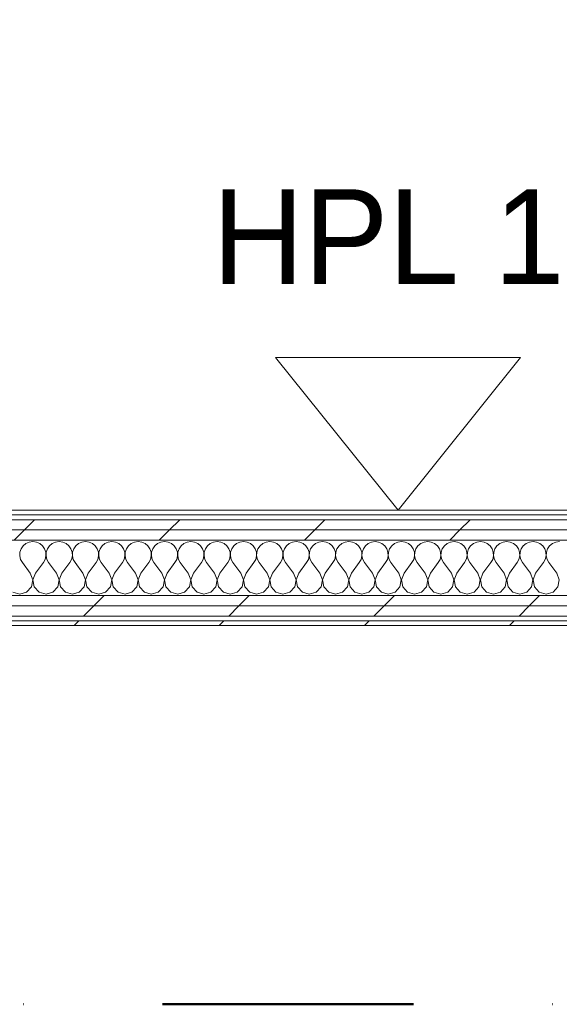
# Model space of a CAD drawing. Header units: millimetres. Extents: x -40968 to 77376, y -17881 to 4746.
# Tile 156 of 256: x -983 to -300, y -17757 to -16510. Entities that reach past the tile are written whole.
import ezdxf

# ---------------------------------------------------------------- set-up
doc = ezdxf.new("R2010")
doc.units = ezdxf.units.MM
doc.header["$MEASUREMENT"] = 0
doc.linetypes.add('Punto & Rayas', pattern=[670.277762, 317.5, -176.388889, 0, -176.388874])
doc.linetypes.add('Wipeout_Contour', pattern=[1000, 0, -1000])
for name, color, linetype, lineweight, true_color in [('01_2D_Ambit_Pluma_Nº__242', 7, 'Continuous', 50, 0xfb0013), ('Nuevo_08_E_Envans secs_Pluma_Nº__102', 7, 'Continuous', 5, 0xcccccc), ('Nuevo_08_E_Envans secs_Pluma_Nº__171', 171, 'Continuous', 13, 0xaaaaff), ('Nuevo_08_E_Envans secs_Pluma_Nº__177', 7, 'Continuous', 15, 0xf7e046)]:
    doc.layers.add(name, color=color, linetype=linetype, lineweight=lineweight, true_color=true_color)
doc.layers.add('Nuevo_01_2D_Acabats_Pluma_Nº__20', color=1, linetype='Continuous', lineweight=5)
doc.layers.add('Nuevo_08_E_Envans secs_Pluma_Nº__1', color=7, linetype='Continuous', lineweight=5)
doc.layers.add('Nuevo_08_E_Envans secs', color=7, linetype='Continuous')
doc.styles.add('Estilo_Generado_1', font='txt')
pattern_1 = [(45, (0, 0), (-183.8478, 183.8478), [195, -65]), (45, (7e-14, 183.85), (-183.8478, 183.8478), [195, -65])]

# ---------------------------------------------------------------- blocks, each defined once
blk = doc.blocks.new('*X123')
at = {"layer": 'Nuevo_08_E_Envans secs_Pluma_Nº__102', "color": 254, "linetype": 'Continuous', "lineweight": 5, "true_color": 0xcccccc}
for p, q in [((-979, -17176.1), (-981.6, -17179.9)), ((-975.4, -17173.1), (-979, -17176.1)), ((-971.2, -17171.3), (-975.4, -17173.1)), ((-966.7, -17170.6), (-971.2, -17171.3)), ((-962.1, -17171.3), (-966.7, -17170.6)), ((-957.9, -17173.1), (-962.1, -17171.3)), ((-954.4, -17176.1), (-957.9, -17173.1)), ((-951.8, -17179.9), (-954.4, -17176.1)), ((-945.6, -17176.1), (-948.2, -17179.9)), ((-942.1, -17173.1), (-945.6, -17176.1)), ((-937.9, -17171.3), (-942.1, -17173.1)), ((-933.3, -17170.6), (-937.9, -17171.3)), ((-928.8, -17171.3), (-933.3, -17170.6)), ((-924.6, -17173.1), (-928.8, -17171.3)), ((-921, -17176.1), (-924.6, -17173.1)), ((-918.4, -17179.9), (-921, -17176.1)), ((-912.3, -17176.1), (-914.9, -17179.9)), ((-908.8, -17173.1), (-912.3, -17176.1)), ((-904.6, -17171.3), (-908.8, -17173.1)), ((-900, -17170.6), (-904.6, -17171.3)), ((-895.4, -17171.3), (-900, -17170.6)), ((-891.2, -17173.1), (-895.4, -17171.3)), ((-887.7, -17176.1), (-891.2, -17173.1)), ((-885.1, -17179.9), (-887.7, -17176.1)), ((-879, -17176.1), (-881.6, -17179.9)), ((-875.4, -17173.1), (-879, -17176.1)), ((-871.2, -17171.3), (-875.4, -17173.1)), ((-866.7, -17170.6), (-871.2, -17171.3)), ((-862.1, -17171.3), (-866.7, -17170.6)), ((-857.9, -17173.1), (-862.1, -17171.3)), ((-854.4, -17176.1), (-857.9, -17173.1)), ((-851.8, -17179.9), (-854.4, -17176.1)), ((-845.6, -17176.1), (-848.2, -17179.9)), ((-842.1, -17173.1), (-845.6, -17176.1)), ((-837.9, -17171.3), (-842.1, -17173.1)), ((-833.3, -17170.6), (-837.9, -17171.3)), ((-828.8, -17171.3), (-833.3, -17170.6)), ((-824.6, -17173.1), (-828.8, -17171.3)), ((-821, -17176.1), (-824.6, -17173.1)), ((-818.4, -17179.9), (-821, -17176.1)), ((-812.3, -17176.1), (-814.9, -17179.9)), ((-808.8, -17173.1), (-812.3, -17176.1)), ((-804.6, -17171.3), (-808.8, -17173.1)), ((-800, -17170.6), (-804.6, -17171.3)), ((-795.4, -17171.3), (-800, -17170.6)), ((-791.2, -17173.1), (-795.4, -17171.3)), ((-787.7, -17176.1), (-791.2, -17173.1)), ((-785.1, -17179.9), (-787.7, -17176.1)), ((-779, -17176.1), (-781.6, -17179.9)), ((-775.4, -17173.1), (-779, -17176.1)), ((-771.2, -17171.3), (-775.4, -17173.1)), ((-766.7, -17170.6), (-771.2, -17171.3)), ((-762.1, -17171.3), (-766.7, -17170.6)), ((-757.9, -17173.1), (-762.1, -17171.3)), ((-754.4, -17176.1), (-757.9, -17173.1)), ((-751.8, -17179.9), (-754.4, -17176.1)), ((-745.6, -17176.1), (-748.2, -17179.9)), ((-742.1, -17173.1), (-745.6, -17176.1)), ((-737.9, -17171.3), (-742.1, -17173.1)), ((-733.3, -17170.6), (-737.9, -17171.3)), ((-728.8, -17171.3), (-733.3, -17170.6)), ((-724.6, -17173.1), (-728.8, -17171.3)), ((-721, -17176.1), (-724.6, -17173.1)), ((-718.4, -17179.9), (-721, -17176.1)), ((-712.3, -17176.1), (-714.9, -17179.9)), ((-708.8, -17173.1), (-712.3, -17176.1)), ((-704.6, -17171.3), (-708.8, -17173.1)), ((-700, -17170.6), (-704.6, -17171.3)), ((-695.4, -17171.3), (-700, -17170.6)), ((-691.2, -17173.1), (-695.4, -17171.3)), ((-687.7, -17176.1), (-691.2, -17173.1)), ((-685.1, -17179.9), (-687.7, -17176.1)), ((-679, -17176.1), (-681.6, -17179.9)), ((-675.4, -17173.1), (-679, -17176.1)), ((-671.2, -17171.3), (-675.4, -17173.1)), ((-666.7, -17170.6), (-671.2, -17171.3)), ((-662.1, -17171.3), (-666.7, -17170.6)), ((-657.9, -17173.1), (-662.1, -17171.3)), ((-654.4, -17176.1), (-657.9, -17173.1)), ((-651.8, -17179.9), (-654.4, -17176.1)), ((-645.6, -17176.1), (-648.2, -17179.9)), ((-642.1, -17173.1), (-645.6, -17176.1)), ((-637.9, -17171.3), (-642.1, -17173.1)), ((-633.3, -17170.6), (-637.9, -17171.3)), ((-628.8, -17171.3), (-633.3, -17170.6)), ((-624.6, -17173.1), (-628.8, -17171.3)), ((-621, -17176.1), (-624.6, -17173.1)), ((-618.4, -17179.9), (-621, -17176.1)), ((-612.3, -17176.1), (-614.9, -17179.9)), ((-608.8, -17173.1), (-612.3, -17176.1)), ((-604.6, -17171.3), (-608.8, -17173.1)), ((-600, -17170.6), (-604.6, -17171.3)), ((-595.4, -17171.3), (-600, -17170.6)), ((-591.2, -17173.1), (-595.4, -17171.3)), ((-587.7, -17176.1), (-591.2, -17173.1)), ((-585.1, -17179.9), (-587.7, -17176.1)), ((-579, -17176.1), (-581.6, -17179.9)), ((-575.4, -17173.1), (-579, -17176.1)), ((-571.2, -17171.3), (-575.4, -17173.1)), ((-566.7, -17170.6), (-571.2, -17171.3)), ((-562.1, -17171.3), (-566.7, -17170.6)), ((-557.9, -17173.1), (-562.1, -17171.3)), ((-554.4, -17176.1), (-557.9, -17173.1)), ((-551.8, -17179.9), (-554.4, -17176.1)), ((-545.6, -17176.1), (-548.2, -17179.9)), ((-542.1, -17173.1), (-545.6, -17176.1)), ((-537.9, -17171.3), (-542.1, -17173.1)), ((-533.3, -17170.6), (-537.9, -17171.3)), ((-528.8, -17171.3), (-533.3, -17170.6)), ((-524.6, -17173.1), (-528.8, -17171.3)), ((-521, -17176.1), (-524.6, -17173.1)), ((-518.4, -17179.9), (-521, -17176.1)), ((-512.3, -17176.1), (-514.9, -17179.9)), ((-508.8, -17173.1), (-512.3, -17176.1)), ((-504.6, -17171.3), (-508.8, -17173.1)), ((-500, -17170.6), (-504.6, -17171.3)), ((-495.4, -17171.3), (-500, -17170.6)), ((-491.2, -17173.1), (-495.4, -17171.3)), ((-487.7, -17176.1), (-491.2, -17173.1)), ((-485.1, -17179.9), (-487.7, -17176.1)), ((-479, -17176.1), (-481.6, -17179.9)), ((-475.4, -17173.1), (-479, -17176.1)), ((-471.2, -17171.3), (-475.4, -17173.1)), ((-466.7, -17170.6), (-471.2, -17171.3)), ((-462.1, -17171.3), (-466.7, -17170.6)), ((-457.9, -17173.1), (-462.1, -17171.3)), ((-454.4, -17176.1), (-457.9, -17173.1)), ((-451.8, -17179.9), (-454.4, -17176.1)), ((-445.6, -17176.1), (-448.2, -17179.9)), ((-442.1, -17173.1), (-445.6, -17176.1)), ((-437.9, -17171.3), (-442.1, -17173.1)), ((-433.3, -17170.6), (-437.9, -17171.3)), ((-428.8, -17171.3), (-433.3, -17170.6)), ((-424.6, -17173.1), (-428.8, -17171.3)), ((-421, -17176.1), (-424.6, -17173.1)), ((-418.4, -17179.9), (-421, -17176.1)), ((-412.3, -17176.1), (-414.9, -17179.9)), ((-408.8, -17173.1), (-412.3, -17176.1)), ((-404.6, -17171.3), (-408.8, -17173.1)), ((-400, -17170.6), (-404.6, -17171.3)), ((-395.4, -17171.3), (-400, -17170.6)), ((-391.2, -17173.1), (-395.4, -17171.3)), ((-387.7, -17176.1), (-391.2, -17173.1)), ((-385.1, -17179.9), (-387.7, -17176.1)), ((-379, -17176.1), (-381.6, -17179.9)), ((-375.4, -17173.1), (-379, -17176.1)), ((-371.2, -17171.3), (-375.4, -17173.1)), ((-366.7, -17170.6), (-371.2, -17171.3)), ((-362.1, -17171.3), (-366.7, -17170.6)), ((-357.9, -17173.1), (-362.1, -17171.3)), ((-354.4, -17176.1), (-357.9, -17173.1)), ((-351.8, -17179.9), (-354.4, -17176.1)), ((-345.6, -17176.1), (-348.2, -17179.9)), ((-342.1, -17173.1), (-345.6, -17176.1)), ((-337.9, -17171.3), (-342.1, -17173.1)), ((-333.3, -17170.6), (-337.9, -17171.3)), ((-328.8, -17171.3), (-333.3, -17170.6)), ((-324.6, -17173.1), (-328.8, -17171.3)), ((-321, -17176.1), (-324.6, -17173.1)), ((-318.4, -17179.9), (-321, -17176.1)), ((-312.3, -17176.1), (-314.9, -17179.9)), ((-308.8, -17173.1), (-312.3, -17176.1)), ((-304.6, -17171.3), (-308.8, -17173.1)), ((-300, -17170.6), (-304.6, -17171.3)), ((-983, -17184.2), (-983.3, -17188.8)), ((-983.3, -17188.8), (-982.2, -17193.3)), ((-981.6, -17179.9), (-983, -17184.2)), ((-950.3, -17184.2), (-951.8, -17179.9)), ((-951.1, -17193.3), (-950.1, -17188.8)), ((-950.1, -17188.8), (-950.3, -17184.2)), ((-949.7, -17184.2), (-949.9, -17188.8)), ((-949.9, -17188.8), (-948.9, -17193.3)), ((-948.2, -17179.9), (-949.7, -17184.2)), ((-917, -17184.2), (-918.4, -17179.9)), ((-917.8, -17193.3), (-916.7, -17188.8)), ((-916.7, -17188.8), (-917, -17184.2)), ((-916.4, -17184.2), (-916.6, -17188.8)), ((-916.6, -17188.8), (-915.6, -17193.3)), ((-914.9, -17179.9), (-916.4, -17184.2)), ((-883.6, -17184.2), (-885.1, -17179.9)), ((-884.4, -17193.3), (-883.4, -17188.8)), ((-883.4, -17188.8), (-883.6, -17184.2)), ((-883, -17184.2), (-883.3, -17188.8)), ((-883.3, -17188.8), (-882.2, -17193.3)), ((-881.6, -17179.9), (-883, -17184.2)), ((-850.3, -17184.2), (-851.8, -17179.9)), ((-851.1, -17193.3), (-850.1, -17188.8)), ((-850.1, -17188.8), (-850.3, -17184.2)), ((-849.7, -17184.2), (-849.9, -17188.8)), ((-849.9, -17188.8), (-848.9, -17193.3)), ((-848.2, -17179.9), (-849.7, -17184.2)), ((-817, -17184.2), (-818.4, -17179.9)), ((-817.8, -17193.3), (-816.7, -17188.8)), ((-816.7, -17188.8), (-817, -17184.2)), ((-816.4, -17184.2), (-816.6, -17188.8)), ((-816.6, -17188.8), (-815.6, -17193.3)), ((-814.9, -17179.9), (-816.4, -17184.2)), ((-783.6, -17184.2), (-785.1, -17179.9)), ((-784.4, -17193.3), (-783.4, -17188.8)), ((-783.4, -17188.8), (-783.6, -17184.2)), ((-783, -17184.2), (-783.3, -17188.8)), ((-783.3, -17188.8), (-782.2, -17193.3)), ((-781.6, -17179.9), (-783, -17184.2)), ((-750.3, -17184.2), (-751.8, -17179.9)), ((-751.1, -17193.3), (-750.1, -17188.8)), ((-750.1, -17188.8), (-750.3, -17184.2)), ((-749.7, -17184.2), (-749.9, -17188.8)), ((-749.9, -17188.8), (-748.9, -17193.3)), ((-748.2, -17179.9), (-749.7, -17184.2)), ((-717, -17184.2), (-718.4, -17179.9)), ((-717.8, -17193.3), (-716.7, -17188.8)), ((-716.7, -17188.8), (-717, -17184.2)), ((-716.4, -17184.2), (-716.6, -17188.8)), ((-716.6, -17188.8), (-715.6, -17193.3)), ((-714.9, -17179.9), (-716.4, -17184.2)), ((-683.6, -17184.2), (-685.1, -17179.9)), ((-684.4, -17193.3), (-683.4, -17188.8)), ((-683.4, -17188.8), (-683.6, -17184.2)), ((-683, -17184.2), (-683.3, -17188.8)), ((-683.3, -17188.8), (-682.2, -17193.3)), ((-681.6, -17179.9), (-683, -17184.2)), ((-650.3, -17184.2), (-651.8, -17179.9)), ((-651.1, -17193.3), (-650.1, -17188.8)), ((-650.1, -17188.8), (-650.3, -17184.2)), ((-649.7, -17184.2), (-649.9, -17188.8)), ((-649.9, -17188.8), (-648.9, -17193.3)), ((-648.2, -17179.9), (-649.7, -17184.2)), ((-617, -17184.2), (-618.4, -17179.9)), ((-617.8, -17193.3), (-616.7, -17188.8)), ((-616.7, -17188.8), (-617, -17184.2)), ((-616.4, -17184.2), (-616.6, -17188.8)), ((-616.6, -17188.8), (-615.6, -17193.3)), ((-614.9, -17179.9), (-616.4, -17184.2)), ((-583.6, -17184.2), (-585.1, -17179.9)), ((-584.4, -17193.3), (-583.4, -17188.8)), ((-583.4, -17188.8), (-583.6, -17184.2)), ((-583, -17184.2), (-583.3, -17188.8)), ((-583.3, -17188.8), (-582.2, -17193.3)), ((-581.6, -17179.9), (-583, -17184.2)), ((-550.3, -17184.2), (-551.8, -17179.9)), ((-551.1, -17193.3), (-550.1, -17188.8)), ((-550.1, -17188.8), (-550.3, -17184.2)), ((-549.7, -17184.2), (-549.9, -17188.8)), ((-549.9, -17188.8), (-548.9, -17193.3)), ((-548.2, -17179.9), (-549.7, -17184.2)), ((-517, -17184.2), (-518.4, -17179.9)), ((-517.8, -17193.3), (-516.7, -17188.8)), ((-516.7, -17188.8), (-517, -17184.2)), ((-516.4, -17184.2), (-516.6, -17188.8)), ((-516.6, -17188.8), (-515.6, -17193.3)), ((-514.9, -17179.9), (-516.4, -17184.2)), ((-483.6, -17184.2), (-485.1, -17179.9)), ((-484.4, -17193.3), (-483.4, -17188.8)), ((-483.4, -17188.8), (-483.6, -17184.2)), ((-483, -17184.2), (-483.3, -17188.8)), ((-483.3, -17188.8), (-482.2, -17193.3)), ((-481.6, -17179.9), (-483, -17184.2)), ((-450.3, -17184.2), (-451.8, -17179.9)), ((-451.1, -17193.3), (-450.1, -17188.8)), ((-450.1, -17188.8), (-450.3, -17184.2)), ((-449.7, -17184.2), (-449.9, -17188.8)), ((-449.9, -17188.8), (-448.9, -17193.3)), ((-448.2, -17179.9), (-449.7, -17184.2)), ((-417, -17184.2), (-418.4, -17179.9)), ((-417.8, -17193.3), (-416.7, -17188.8)), ((-416.7, -17188.8), (-417, -17184.2)), ((-416.4, -17184.2), (-416.6, -17188.8)), ((-416.6, -17188.8), (-415.6, -17193.3)), ((-414.9, -17179.9), (-416.4, -17184.2)), ((-383.6, -17184.2), (-385.1, -17179.9)), ((-384.4, -17193.3), (-383.4, -17188.8)), ((-383.4, -17188.8), (-383.6, -17184.2)), ((-383, -17184.2), (-383.3, -17188.8)), ((-383.3, -17188.8), (-382.2, -17193.3)), ((-381.6, -17179.9), (-383, -17184.2)), ((-350.3, -17184.2), (-351.8, -17179.9)), ((-351.1, -17193.3), (-350.1, -17188.8)), ((-350.1, -17188.8), (-350.3, -17184.2)), ((-349.7, -17184.2), (-349.9, -17188.8)), ((-349.9, -17188.8), (-348.9, -17193.3)), ((-348.2, -17179.9), (-349.7, -17184.2)), ((-317, -17184.2), (-318.4, -17179.9)), ((-317.8, -17193.3), (-316.7, -17188.8)), ((-316.7, -17188.8), (-317, -17184.2)), ((-316.4, -17184.2), (-316.6, -17188.8)), ((-316.6, -17188.8), (-315.6, -17193.3)), ((-314.9, -17179.9), (-316.4, -17184.2)), ((-982.2, -17193.3), (-980, -17197.3)), ((-970, -17210.6), (-980, -17197.3)), ((-963.3, -17210.6), (-953.3, -17197.3)), ((-953.3, -17197.3), (-951.1, -17193.3)), ((-948.9, -17193.3), (-946.7, -17197.3)), ((-936.7, -17210.6), (-946.7, -17197.3)), ((-930, -17210.6), (-920, -17197.3)), ((-920, -17197.3), (-917.8, -17193.3)), ((-915.6, -17193.3), (-913.3, -17197.3)), ((-903.3, -17210.6), (-913.3, -17197.3)), ((-896.7, -17210.6), (-886.7, -17197.3)), ((-886.7, -17197.3), (-884.4, -17193.3)), ((-882.2, -17193.3), (-880, -17197.3)), ((-870, -17210.6), (-880, -17197.3)), ((-863.3, -17210.6), (-853.3, -17197.3)), ((-853.3, -17197.3), (-851.1, -17193.3)), ((-848.9, -17193.3), (-846.7, -17197.3)), ((-836.7, -17210.6), (-846.7, -17197.3)), ((-830, -17210.6), (-820, -17197.3)), ((-820, -17197.3), (-817.8, -17193.3)), ((-815.6, -17193.3), (-813.3, -17197.3)), ((-803.3, -17210.6), (-813.3, -17197.3)), ((-796.7, -17210.6), (-786.7, -17197.3)), ((-786.7, -17197.3), (-784.4, -17193.3)), ((-782.2, -17193.3), (-780, -17197.3)), ((-770, -17210.6), (-780, -17197.3)), ((-763.3, -17210.6), (-753.3, -17197.3)), ((-753.3, -17197.3), (-751.1, -17193.3)), ((-748.9, -17193.3), (-746.7, -17197.3)), ((-736.7, -17210.6), (-746.7, -17197.3)), ((-730, -17210.6), (-720, -17197.3)), ((-720, -17197.3), (-717.8, -17193.3)), ((-715.6, -17193.3), (-713.3, -17197.3)), ((-703.3, -17210.6), (-713.3, -17197.3)), ((-696.7, -17210.6), (-686.7, -17197.3)), ((-686.7, -17197.3), (-684.4, -17193.3)), ((-682.2, -17193.3), (-680, -17197.3)), ((-670, -17210.6), (-680, -17197.3)), ((-663.3, -17210.6), (-653.3, -17197.3)), ((-653.3, -17197.3), (-651.1, -17193.3)), ((-648.9, -17193.3), (-646.7, -17197.3)), ((-636.7, -17210.6), (-646.7, -17197.3)), ((-630, -17210.6), (-620, -17197.3)), ((-620, -17197.3), (-617.8, -17193.3)), ((-615.6, -17193.3), (-613.3, -17197.3)), ((-603.3, -17210.6), (-613.3, -17197.3)), ((-596.7, -17210.6), (-586.7, -17197.3)), ((-586.7, -17197.3), (-584.4, -17193.3)), ((-582.2, -17193.3), (-580, -17197.3)), ((-570, -17210.6), (-580, -17197.3)), ((-563.3, -17210.6), (-553.3, -17197.3)), ((-553.3, -17197.3), (-551.1, -17193.3)), ((-548.9, -17193.3), (-546.7, -17197.3)), ((-536.7, -17210.6), (-546.7, -17197.3)), ((-530, -17210.6), (-520, -17197.3)), ((-520, -17197.3), (-517.8, -17193.3)), ((-515.6, -17193.3), (-513.3, -17197.3)), ((-503.3, -17210.6), (-513.3, -17197.3)), ((-496.7, -17210.6), (-486.7, -17197.3)), ((-486.7, -17197.3), (-484.4, -17193.3)), ((-482.2, -17193.3), (-480, -17197.3)), ((-470, -17210.6), (-480, -17197.3)), ((-463.3, -17210.6), (-453.3, -17197.3)), ((-453.3, -17197.3), (-451.1, -17193.3)), ((-448.9, -17193.3), (-446.7, -17197.3)), ((-436.7, -17210.6), (-446.7, -17197.3)), ((-430, -17210.6), (-420, -17197.3)), ((-420, -17197.3), (-417.8, -17193.3)), ((-415.6, -17193.3), (-413.3, -17197.3)), ((-403.3, -17210.6), (-413.3, -17197.3)), ((-396.7, -17210.6), (-386.7, -17197.3)), ((-386.7, -17197.3), (-384.4, -17193.3)), ((-382.2, -17193.3), (-380, -17197.3)), ((-370, -17210.6), (-380, -17197.3)), ((-363.3, -17210.6), (-353.3, -17197.3)), ((-353.3, -17197.3), (-351.1, -17193.3)), ((-348.9, -17193.3), (-346.7, -17197.3)), ((-336.7, -17210.6), (-346.7, -17197.3)), ((-330, -17210.6), (-320, -17197.3)), ((-320, -17197.3), (-317.8, -17193.3)), ((-315.6, -17193.3), (-313.3, -17197.3)), ((-303.3, -17210.6), (-313.3, -17197.3)), ((-966.7, -17219.1), (-970, -17210.6)), ((-963.3, -17210.6), (-966.6, -17219.1)), ((-933.4, -17219.1), (-936.7, -17210.6)), ((-930, -17210.6), (-933.3, -17219.1)), ((-900.1, -17219.1), (-903.3, -17210.6)), ((-896.7, -17210.6), (-899.9, -17219.1)), ((-866.7, -17219.1), (-870, -17210.6)), ((-863.3, -17210.6), (-866.6, -17219.1)), ((-833.4, -17219.1), (-836.7, -17210.6)), ((-830, -17210.6), (-833.3, -17219.1)), ((-800.1, -17219.1), (-803.3, -17210.6)), ((-796.7, -17210.6), (-799.9, -17219.1)), ((-766.7, -17219.1), (-770, -17210.6)), ((-763.3, -17210.6), (-766.6, -17219.1)), ((-733.4, -17219.1), (-736.7, -17210.6)), ((-730, -17210.6), (-733.3, -17219.1)), ((-700.1, -17219.1), (-703.3, -17210.6)), ((-696.7, -17210.6), (-699.9, -17219.1)), ((-666.7, -17219.1), (-670, -17210.6)), ((-663.3, -17210.6), (-666.6, -17219.1)), ((-633.4, -17219.1), (-636.7, -17210.6)), ((-630, -17210.6), (-633.3, -17219.1)), ((-600.1, -17219.1), (-603.3, -17210.6)), ((-596.7, -17210.6), (-599.9, -17219.1)), ((-566.7, -17219.1), (-570, -17210.6)), ((-563.3, -17210.6), (-566.6, -17219.1)), ((-533.4, -17219.1), (-536.7, -17210.6)), ((-530, -17210.6), (-533.3, -17219.1)), ((-500.1, -17219.1), (-503.3, -17210.6)), ((-496.7, -17210.6), (-499.9, -17219.1)), ((-466.7, -17219.1), (-470, -17210.6)), ((-463.3, -17210.6), (-466.6, -17219.1)), ((-433.4, -17219.1), (-436.7, -17210.6)), ((-430, -17210.6), (-433.3, -17219.1)), ((-400.1, -17219.1), (-403.3, -17210.6)), ((-396.7, -17210.6), (-399.9, -17219.1)), ((-366.7, -17219.1), (-370, -17210.6)), ((-363.3, -17210.6), (-366.6, -17219.1)), ((-333.4, -17219.1), (-336.7, -17210.6)), ((-330, -17210.6), (-333.3, -17219.1)), ((-300.1, -17219.1), (-303.3, -17210.6)), ((-974.6, -17234.8), (-968.4, -17228.1)), ((-968.4, -17228.1), (-966.7, -17219.1)), ((-966.6, -17219.1), (-964.9, -17228.1)), ((-964.9, -17228.1), (-958.8, -17234.8)), ((-941.2, -17234.8), (-935.1, -17228.1)), ((-935.1, -17228.1), (-933.4, -17219.1)), ((-933.3, -17219.1), (-931.6, -17228.1)), ((-931.6, -17228.1), (-925.4, -17234.8)), ((-907.9, -17234.8), (-901.8, -17228.1)), ((-901.8, -17228.1), (-900.1, -17219.1)), ((-899.9, -17219.1), (-898.2, -17228.1)), ((-898.2, -17228.1), (-892.1, -17234.8)), ((-874.6, -17234.8), (-868.4, -17228.1)), ((-868.4, -17228.1), (-866.7, -17219.1)), ((-866.6, -17219.1), (-864.9, -17228.1)), ((-864.9, -17228.1), (-858.8, -17234.8)), ((-841.2, -17234.8), (-835.1, -17228.1)), ((-835.1, -17228.1), (-833.4, -17219.1)), ((-833.3, -17219.1), (-831.6, -17228.1)), ((-831.6, -17228.1), (-825.4, -17234.8)), ((-807.9, -17234.8), (-801.8, -17228.1)), ((-801.8, -17228.1), (-800.1, -17219.1)), ((-799.9, -17219.1), (-798.2, -17228.1)), ((-798.2, -17228.1), (-792.1, -17234.8)), ((-774.6, -17234.8), (-768.4, -17228.1)), ((-768.4, -17228.1), (-766.7, -17219.1)), ((-766.6, -17219.1), (-764.9, -17228.1)), ((-764.9, -17228.1), (-758.8, -17234.8)), ((-741.2, -17234.8), (-735.1, -17228.1)), ((-735.1, -17228.1), (-733.4, -17219.1)), ((-733.3, -17219.1), (-731.6, -17228.1)), ((-731.6, -17228.1), (-725.4, -17234.8)), ((-707.9, -17234.8), (-701.8, -17228.1)), ((-701.8, -17228.1), (-700.1, -17219.1)), ((-699.9, -17219.1), (-698.2, -17228.1)), ((-698.2, -17228.1), (-692.1, -17234.8)), ((-674.6, -17234.8), (-668.4, -17228.1)), ((-668.4, -17228.1), (-666.7, -17219.1)), ((-666.6, -17219.1), (-664.9, -17228.1)), ((-664.9, -17228.1), (-658.8, -17234.8)), ((-641.2, -17234.8), (-635.1, -17228.1)), ((-635.1, -17228.1), (-633.4, -17219.1)), ((-633.3, -17219.1), (-631.6, -17228.1)), ((-631.6, -17228.1), (-625.4, -17234.8)), ((-607.9, -17234.8), (-601.8, -17228.1)), ((-601.8, -17228.1), (-600.1, -17219.1)), ((-599.9, -17219.1), (-598.2, -17228.1)), ((-598.2, -17228.1), (-592.1, -17234.8)), ((-574.6, -17234.8), (-568.4, -17228.1)), ((-568.4, -17228.1), (-566.7, -17219.1)), ((-566.6, -17219.1), (-564.9, -17228.1)), ((-564.9, -17228.1), (-558.8, -17234.8)), ((-541.2, -17234.8), (-535.1, -17228.1)), ((-535.1, -17228.1), (-533.4, -17219.1)), ((-533.3, -17219.1), (-531.6, -17228.1)), ((-531.6, -17228.1), (-525.4, -17234.8)), ((-507.9, -17234.8), (-501.8, -17228.1)), ((-501.8, -17228.1), (-500.1, -17219.1)), ((-499.9, -17219.1), (-498.2, -17228.1)), ((-498.2, -17228.1), (-492.1, -17234.8)), ((-474.6, -17234.8), (-468.4, -17228.1)), ((-468.4, -17228.1), (-466.7, -17219.1)), ((-466.6, -17219.1), (-464.9, -17228.1)), ((-464.9, -17228.1), (-458.8, -17234.8)), ((-441.2, -17234.8), (-435.1, -17228.1)), ((-435.1, -17228.1), (-433.4, -17219.1)), ((-433.3, -17219.1), (-431.6, -17228.1)), ((-431.6, -17228.1), (-425.4, -17234.8)), ((-407.9, -17234.8), (-401.8, -17228.1)), ((-401.8, -17228.1), (-400.1, -17219.1)), ((-399.9, -17219.1), (-398.2, -17228.1)), ((-398.2, -17228.1), (-392.1, -17234.8)), ((-374.6, -17234.8), (-368.4, -17228.1)), ((-368.4, -17228.1), (-366.7, -17219.1)), ((-366.6, -17219.1), (-364.9, -17228.1)), ((-364.9, -17228.1), (-358.8, -17234.8)), ((-341.2, -17234.8), (-335.1, -17228.1)), ((-335.1, -17228.1), (-333.4, -17219.1)), ((-333.3, -17219.1), (-331.6, -17228.1)), ((-331.6, -17228.1), (-325.4, -17234.8)), ((-307.9, -17234.8), (-301.8, -17228.1)), ((-301.8, -17228.1), (-300.1, -17219.1)), ((-992.1, -17234.8), (-983.3, -17237.3)), ((-983.3, -17237.3), (-974.6, -17234.8)), ((-958.8, -17234.8), (-950, -17237.3)), ((-950, -17237.3), (-941.2, -17234.8)), ((-925.4, -17234.8), (-916.7, -17237.3)), ((-916.7, -17237.3), (-907.9, -17234.8)), ((-892.1, -17234.8), (-883.3, -17237.3)), ((-883.3, -17237.3), (-874.6, -17234.8)), ((-858.8, -17234.8), (-850, -17237.3)), ((-850, -17237.3), (-841.2, -17234.8)), ((-825.4, -17234.8), (-816.7, -17237.3)), ((-816.7, -17237.3), (-807.9, -17234.8)), ((-792.1, -17234.8), (-783.3, -17237.3)), ((-783.3, -17237.3), (-774.6, -17234.8)), ((-758.8, -17234.8), (-750, -17237.3)), ((-750, -17237.3), (-741.2, -17234.8)), ((-725.4, -17234.8), (-716.7, -17237.3)), ((-716.7, -17237.3), (-707.9, -17234.8)), ((-692.1, -17234.8), (-683.3, -17237.3)), ((-683.3, -17237.3), (-674.6, -17234.8)), ((-658.8, -17234.8), (-650, -17237.3)), ((-650, -17237.3), (-641.2, -17234.8)), ((-625.4, -17234.8), (-616.7, -17237.3)), ((-616.7, -17237.3), (-607.9, -17234.8)), ((-592.1, -17234.8), (-583.3, -17237.3)), ((-583.3, -17237.3), (-574.6, -17234.8)), ((-558.8, -17234.8), (-550, -17237.3)), ((-550, -17237.3), (-541.2, -17234.8)), ((-525.4, -17234.8), (-516.7, -17237.3)), ((-516.7, -17237.3), (-507.9, -17234.8)), ((-492.1, -17234.8), (-483.3, -17237.3)), ((-483.3, -17237.3), (-474.6, -17234.8)), ((-458.8, -17234.8), (-450, -17237.3)), ((-450, -17237.3), (-441.2, -17234.8)), ((-425.4, -17234.8), (-416.7, -17237.3)), ((-416.7, -17237.3), (-407.9, -17234.8)), ((-392.1, -17234.8), (-383.3, -17237.3)), ((-383.3, -17237.3), (-374.6, -17234.8)), ((-358.8, -17234.8), (-350, -17237.3)), ((-350, -17237.3), (-341.2, -17234.8)), ((-325.4, -17234.8), (-316.7, -17237.3)), ((-316.7, -17237.3), (-307.9, -17234.8))]:
    blk.add_line(p, q, dxfattribs=at)
blk = doc.blocks.new('Muro_75_5', base_point=(-3784.9, -17277))
at = {"color": 254, "linetype": 'Wipeout_Contour', "lineweight": 0, "ltscale": 69948.001997}
blk.add_wipeout([(-3778.9, -17277), (778.9, -17277), (778.9, -17271), (-3778.9, -17271)], dxfattribs=at).dxf.layer = 'Nuevo_08_E_Envans secs'
at = {"layer": 'Nuevo_08_E_Envans secs_Pluma_Nº__171', "linetype": 'Continuous', "lineweight": 13, "true_color": 0xaaaaff}
h = blk.add_hatch(dxfattribs=at)
h.set_pattern_fill('Panellat_HPL_0005', color=161, style=0, pattern_type=2)
h.set_pattern_definition(pattern_1)
h.paths.add_polyline_path([(-3778.9, -17277), (778.9, -17277), (778.9, -17271), (-3778.9, -17271)])
at = {"layer": 'Nuevo_08_E_Envans secs_Pluma_Nº__1', "color": 7, "linetype": 'Continuous', "lineweight": 5, "flags": 128}
blk.add_lwpolyline([(-3784.9, -17277), (778.9, -17277)], dxfattribs=at)
at = {"color": 254, "linetype": 'Wipeout_Contour', "lineweight": 0, "ltscale": 69878.642159}
blk.add_wipeout([(-3759.9, -17265), (778.9, -17265), (778.9, -17252), (-3759.9, -17252)], dxfattribs=at).dxf.layer = 'Nuevo_08_E_Envans secs'
at = {"layer": 'Nuevo_08_E_Envans secs_Pluma_Nº__177', "linetype": 'Continuous', "lineweight": 15, "true_color": 0xf7e046}
h = blk.add_hatch(dxfattribs=at)
h.set_pattern_fill('Panellat_HPL_0005', color=53, style=0, pattern_type=2)
h.set_pattern_definition(pattern_1)
h.paths.add_polyline_path([(-3759.9, -17265), (778.9, -17265), (778.9, -17252), (-3759.9, -17252)])
at = {"layer": 'Nuevo_08_E_Envans secs_Pluma_Nº__1', "color": 7, "linetype": 'Continuous', "lineweight": 5}
for p, q in [((-3759.9, -17265), (778.9, -17265)), ((-3772.9, -17271), (778.9, -17271))]:
    blk.add_line(p, q, dxfattribs=at)
at = {"color": 254, "linetype": 'Wipeout_Contour', "lineweight": 0, "ltscale": 69821.735721}
blk.add_wipeout([(-3746.9, -17252), (778.9, -17252), (778.9, -17239), (-3746.9, -17239)], dxfattribs=at).dxf.layer = 'Nuevo_08_E_Envans secs'
at = {"layer": 'Nuevo_08_E_Envans secs_Pluma_Nº__177', "linetype": 'Continuous', "lineweight": 15, "true_color": 0xf7e046}
h = blk.add_hatch(dxfattribs=at)
h.set_pattern_fill('Panellat_HPL_0005', color=53, style=0, pattern_type=2)
h.set_pattern_definition(pattern_1)
h.paths.add_polyline_path([(-3746.9, -17252), (778.9, -17252), (778.9, -17239), (-3746.9, -17239)])
at = {"layer": 'Nuevo_08_E_Envans secs_Pluma_Nº__1', "color": 7, "linetype": 'Continuous', "lineweight": 5}
for p, q in [((-1581.1, -17239), (388.9, -17239)), ((-3746.9, -17252), (778.9, -17252))]:
    blk.add_line(p, q, dxfattribs=at)
at = {"layer": 'Nuevo_08_E_Envans secs', "color": 7, "lineweight": 20}
blk.add_blockref('*X123', (0, 0), dxfattribs=at)
at = {"color": 254, "linetype": 'Wipeout_Contour', "lineweight": 0, "ltscale": 68804.062973}
blk.add_wipeout([(388.9, -17156), (-1581.1, -17156), (-1581.1, -17169), (388.9, -17169)], dxfattribs=at).dxf.layer = 'Nuevo_08_E_Envans secs'
at = {"layer": 'Nuevo_08_E_Envans secs_Pluma_Nº__177', "linetype": 'Continuous', "lineweight": 15, "true_color": 0xf7e046}
h = blk.add_hatch(dxfattribs=at)
h.set_pattern_fill('Panellat_HPL_0005', color=53, style=0, pattern_type=2)
h.set_pattern_definition(pattern_1)
h.paths.add_polyline_path([(388.9, -17156), (-1581.1, -17156), (-1581.1, -17169), (388.9, -17169)])
at = {"layer": 'Nuevo_08_E_Envans secs_Pluma_Nº__1', "color": 7, "linetype": 'Continuous', "lineweight": 5}
blk.add_line((-1581.1, -17169), (388.9, -17169), dxfattribs=at)
at = {"color": 254, "linetype": 'Wipeout_Contour', "lineweight": 0, "ltscale": 68749.222587}
blk.add_wipeout([(375.9, -17143), (-1568.1, -17143), (-1568.1, -17156), (375.9, -17156)], dxfattribs=at).dxf.layer = 'Nuevo_08_E_Envans secs'
at = {"layer": 'Nuevo_08_E_Envans secs_Pluma_Nº__177', "linetype": 'Continuous', "lineweight": 15, "true_color": 0xf7e046}
h = blk.add_hatch(dxfattribs=at)
h.set_pattern_fill('Panellat_HPL_0005', color=53, style=0, pattern_type=2)
h.set_pattern_definition(pattern_1)
h.paths.add_polyline_path([(375.9, -17143), (-1568.1, -17143), (-1568.1, -17156), (375.9, -17156)])
at = {"layer": 'Nuevo_08_E_Envans secs_Pluma_Nº__1', "color": 7, "linetype": 'Continuous', "lineweight": 5}
blk.add_line((-1568.1, -17156), (375.9, -17156), dxfattribs=at)
at = {"color": 254, "linetype": 'Wipeout_Contour', "lineweight": 0, "ltscale": 68684.661934}
blk.add_wipeout([(363.9, -17131), (-1556.1, -17131), (-1556.1, -17137), (363.9, -17137)], dxfattribs=at).dxf.layer = 'Nuevo_08_E_Envans secs'
at = {"layer": 'Nuevo_08_E_Envans secs_Pluma_Nº__171', "linetype": 'Continuous', "lineweight": 13, "true_color": 0xaaaaff}
h = blk.add_hatch(dxfattribs=at)
h.set_pattern_fill('Panellat_HPL_0005', color=161, style=0, pattern_type=2)
h.set_pattern_definition(pattern_1)
h.paths.add_polyline_path([(363.9, -17131), (-1556.1, -17131), (-1556.1, -17137), (363.9, -17137)])
at = {"layer": 'Nuevo_08_E_Envans secs_Pluma_Nº__1', "color": 7, "linetype": 'Continuous', "lineweight": 5}
for p, q in [((-1556.1, -17137), (363.9, -17137)), ((-1562.1, -17143), (369.9, -17143))]:
    blk.add_line(p, q, dxfattribs=at)
at = {"layer": 'Nuevo_08_E_Envans secs_Pluma_Nº__1', "color": 7, "linetype": 'Continuous', "lineweight": 5, "flags": 128}
blk.add_lwpolyline([(363.9, -17131), (-1556.1, -17131)], dxfattribs=at)

msp = doc.modelspace()

# ---------------------------------------------------------------- linework, layer by layer
at = {"layer": '01_2D_Ambit_Pluma_Nº__242', "color": 1, "linetype": 'Punto & Rayas', "lineweight": 50, "true_color": 0xfb0013, "flags": 128}
msp.add_lwpolyline([(-28500, 1816.8), (-28500, 4745.9), (7879.6, 4745.9), (7879.6, -1396.9), (6474.1, -1396.9), (6474.1, -11392.7), (6916.3, -11392.7), (6916.3, -17756.6), (-3932.3, -17756.6), (-3932.3, -11834.9), (-2447.9, -11834.9), (-2447.9, -2249.6), (-23311.2, -2249.6), (-23311.2, 1816.8)], close=True, dxfattribs=at)

# ---------------------------------------------------------------- texts
at = {"layer": 'Nuevo_01_2D_Acabats_Pluma_Nº__20', "color": 1, "linetype": 'Continuous', "lineweight": 5, "insert": (-516.4, -16844.6), "char_height": 120, "attachment_point": 8, "style": 'Estilo_Generado_1'}
msp.add_mtext('\\A1;{\\pqc;\\fCentury Gothic|b0|i0|c0|p0;\\W1.000000;HPL 1}', dxfattribs=at)

# ---------------------------------------------------------------- next in the draw order: block references
at = {"layer": 'Nuevo_08_E_Envans secs', "color": 7, "lineweight": 20}
msp.add_blockref('Muro_75_5', (-3784.9, -17277), dxfattribs=at)

# ---------------------------------------------------------------- next in the draw order: linework, layer by layer
at = {"layer": 'Nuevo_01_2D_Acabats_Pluma_Nº__20', "color": 1, "linetype": 'Continuous', "lineweight": 5, "flags": 128}
msp.add_lwpolyline([(-349.1, -16937.8), (-659.3, -16937.8), (-504.2, -17131)], close=True, dxfattribs=at)

doc.saveas('drawing.dxf')
